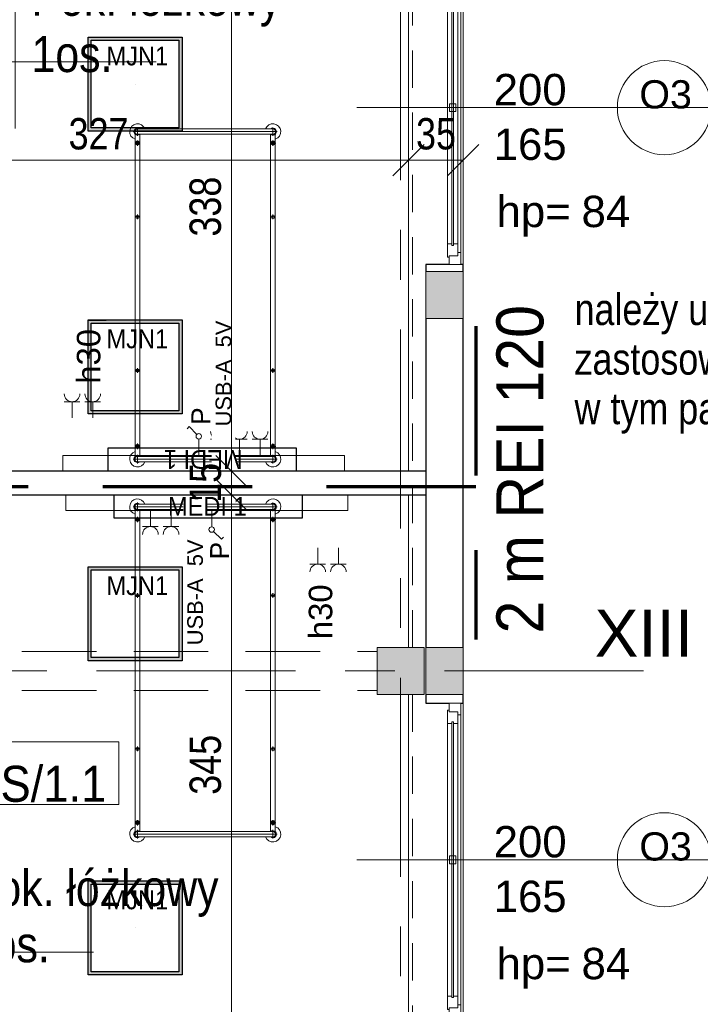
# Model space of a CAD drawing. Header units: centimetres. Extents: x -1631 to 21770, y -8842 to 3590.
# Tile 125 of 142: x 944 to 1379, y 676 to 1304. Entities that reach past the tile are written whole.
import ezdxf

# ---------------------------------------------------------------- set-up
doc = ezdxf.new("R2010")
doc.units = ezdxf.units.CM
for name, pattern in [('Długa kreska', [142.875, 95.25, -47.625]), ('Oś', [222.25, 127, -31.75, 31.75, -31.75]), ('Ponad', [39.688, 23.813, -15.875]), ('Ukryte', [71.438, 47.625, -23.813])]:
    doc.linetypes.add(name, pattern=pattern)
for name, color, linetype, lineweight in [('A-ANNO-DIMS', 211, 'Continuous', 13), ('A-ANNO-DIMS-100', 211, 'Continuous', 13), ('A-ANNO-NOTE', 131, 'Continuous', 9), ('A-AREA-IDEN', 2, 'Continuous', 13), ('A-DETL', 90, 'Continuous', 9), ('A-DETL-HDLN', 90, 'Ukryte', 9), ('A-FLOR-OVHD', 1, 'Ponad', 9), ('A-GLAZ', 151, 'Continuous', 13), ('A-GLAZ-IDEN', 152, 'Continuous', 13), ('A-WALL', 113, 'Continuous', 13), ('A-WALL-IDEN', 211, 'Continuous', 13), ('A-WALL-PATT', 111, 'Continuous', 13), ('G-ANNO-TEXT', 231, 'Continuous', 13), ('I-FURN', 30, 'Continuous', 9), ('Q-SPCQ', 91, 'Continuous', 9), ('S-COLS', 52, 'Continuous', 13), ('S-GRID', 1, 'Continuous', 13), ('S-GRID-IDEN', 1, 'Continuous', 13)]:
    doc.layers.add(name, color=color, linetype=linetype, lineweight=lineweight)
doc.layers.add('E_oprawy', color=12, linetype='Continuous')
doc.styles.add('Arial', font='arial.ttf', dxfattribs={"width": 0.9, "height": 18})
doc.styles.add('Arial Narrow_3', font='ARIALN.TTF', dxfattribs={"height": 20})
doc.styles.add('Arial Narrow_5', font='ARIALN.TTF', dxfattribs={"height": 20})
doc.styles.add('Arial_10', font='arial.ttf', dxfattribs={"height": 20})
doc.styles.add('Arial_11', font='arial.ttf', dxfattribs={"width": 0.85, "height": 23})
doc.styles.add('Arial_12', font='arial.ttf', dxfattribs={"width": 0.9, "height": 23})
doc.styles.add('Arial_13', font='arial.ttf', dxfattribs={"height": 0.2})
doc.styles.add('Arial_4', font='arial.ttf', dxfattribs={"height": 10})
doc.styles.add('Arial_5', font='arial.ttf', dxfattribs={"height": 12})
doc.styles.add('Arial_6', font='arial.ttf', dxfattribs={"height": 15})
doc.styles.add('Arial_7', font='arial.ttf', dxfattribs={"height": 30})
doc.styles.add('Arial_8', font='arial.ttf', dxfattribs={"height": 18})
doc.styles.add('Arial_9', font='arial.ttf', dxfattribs={"width": 0.9, "height": 30})
doc.dimstyles.new('Diagonal_1_100__0__wewnętrzne', dxfattribs={"dimscale": 30.48, "dimtxt": 20.468619, "dimasz": 0.656168, "dimexe": 0.164042, "dimexo": 0.0625, "dimgap": 0.032808, "dimtad": 1, "dimdec": 0, "dimdsep": 46, "dimtxsty": 'Arial Narrow_5', "dimblk1": 'OBLIQUE', "dimblk2": 'OBLIQUE', "dimsah": 1, "dimcen": 0.09, "dimazin": 0, "dimtfac": 1, "dimtdec": 4, "dimtix": 1, "dimtmove": 0, "dimatfit": 3, "dimfxl": 0, "dimtvp": 1, "dimtolj": 1, "dimtzin": 0, "dimarcsym": 0})
doc.dimstyles.new('Diagonal_1_100__0__wewnętrzne_2', dxfattribs={"dimscale": 30.48, "dimtxt": 20.468619, "dimasz": 0.656168, "dimexe": 0.164042, "dimexo": 0.0625, "dimgap": 0.032808, "dimtad": 1, "dimdec": 0, "dimdsep": 46, "dimtxsty": 'Arial Narrow_5', "dimblk1": 'OBLIQUE', "dimblk2": 'OBLIQUE', "dimsah": 1, "dimcen": 0.09, "dimazin": 0, "dimtfac": 1, "dimtdec": 4, "dimtix": 1, "dimtmove": 2, "dimatfit": 3, "dimfxl": 0, "dimtvp": 1, "dimtolj": 1, "dimtzin": 0, "dimarcsym": 0})

# ---------------------------------------------------------------- blocks, each defined once
blk = doc.blocks.new('M_Concrete-Square-Column - 300 x 300mm-1795931-6_piętro IV __13_80 m_ - stan projektowany')
at = {"layer": 'S-COLS', "lineweight": 9}
blk.add_hatch(color=254, dxfattribs=at).paths.add_polyline_path([(15, -15), (15, 15), (-15, 15), (-15, -15)], flags=0)
for p, q in [((15, 15), (-15, 15)), ((-15, 15), (-15, -15)), ((15, -15), (15, 15)), ((-15, -15), (15, -15))]:
    blk.add_line(p, q, dxfattribs=at)
blk = doc.blocks.new('łóżko 195x90 typ FAMED _102039_ - łóżko 195x90 typ FAMED _102039_-832813-6_piętro IV __13_80 m_ - stan projektowany')
at = {"layer": 'I-FURN'}
for p, q in [((-43.25, 102.02), (-43.25, 107.47)), ((43.25, 102.02), (43.25, 107.47)), ((-45.98, 104.75), (45.97, 104.75)), ((-44.75, 103.1), (-44.75, -102.61)), ((-43.25, 106.45), (43.25, 106.45)), ((-43.25, 103.05), (43.25, 103.05)), ((-41.75, -102.55), (-41.75, 103.1)), ((41.75, -102.61), (41.75, 103.05)), ((44.75, 103.1), (44.75, -102.61)), ((-45, 96.6), (-41.5, 96.6)), ((-43.25, 94.85), (-43.25, 98.35)), ((45, 96.6), (41.5, 96.6)), ((43.25, 94.85), (43.25, 98.35)), ((-44.75, 48.19), (-41.75, 48.19)), ((-43.25, 49.69), (-43.25, 46.69)), ((44.75, 48.19), (41.75, 48.19)), ((43.25, 49.69), (43.25, 46.69)), ((-44.75, -49.81), (-41.75, -49.81)), ((-43.25, -48.31), (-43.25, -51.31)), ((44.75, -49.81), (41.75, -49.81)), ((43.25, -48.31), (43.25, -51.31)), ((-45, -96.93), (-41.5, -96.93)), ((-43.25, -95.18), (-43.25, -98.68)), ((45, -96.93), (41.5, -96.93)), ((43.25, -95.18), (43.25, -98.68)), ((45.97, -104.25), (-45.98, -104.25)), ((-43.25, -101.53), (-43.25, -106.98)), ((-43.25, -102.55), (43.25, -102.55)), ((-43.25, -105.95), (43.25, -105.95)), ((43.25, -101.53), (43.25, -106.98))]:
    blk.add_line(p, q, dxfattribs=at)
for centre, radius in [((-43.25, 96.6), 1.25), ((-43.25, 96.6), 0.8), ((43.25, 96.6), 1.25), ((43.25, 96.6), 0.8), ((-43.25, 48.19), 1), ((43.25, 48.19), 1), ((-43.25, -49.81), 1), ((43.25, -49.81), 1), ((-43.25, -96.93), 1.25), ((-43.25, -96.93), 0.8), ((43.25, -96.93), 1.25), ((43.25, -96.93), 0.8)]:
    blk.add_circle(centre, radius, dxfattribs=at)
for centre, radius, start, end in [((-43.25, 104.75), 5, 19.87687, 252.5424), ((-43.25, 104.75), 2.23, 49.8221, 312.38874), ((43.25, 104.75), 5, 287.4576, 160.12313), ((43.25, 104.75), 2.23, 229.8221, 130.1779), ((-43.25, 104.75), 1.93, 62.02067, 297.97933), ((-43.25, 104.75), 1.7, 90, 270), ((43.25, 104.75), 1.93, 242.02067, 117.97933), ((43.25, 104.75), 1.7, 270, 90), ((-43.25, -104.25), 5, 107.4576, 340.12313), ((43.25, -104.25), 5, 199.87687, 72.5424), ((-43.25, -104.25), 2.23, 49.8221, 310.1779), ((-43.25, -104.25), 1.93, 62.02067, 297.97933), ((-43.25, -104.25), 1.7, 90, 270), ((43.25, -104.25), 2.23, 229.8221, 130.1779), ((43.25, -104.25), 1.93, 242.02067, 117.97933), ((43.25, -104.25), 1.7, 270, 90)]:
    blk.add_arc(centre, radius, start, end, dxfattribs=at)
blk = doc.blocks.new('łóżko 195x90 typ FAMED _102039_ - łóżko 195x90 typ FAMED _102039_-1233017-6_piętro IV __13_80 m_ - stan projektowany')
at = {"layer": 'I-FURN'}
for p, q in [((-43.25, 101.53), (-43.25, 106.98)), ((43.25, 101.53), (43.25, 106.98)), ((45.97, 104.25), (-45.98, 104.25)), ((-44.75, -103.1), (-44.75, 102.61)), ((-43.25, 105.95), (43.25, 105.95)), ((-43.25, 102.55), (43.25, 102.55)), ((-41.75, 102.55), (-41.75, -103.1)), ((41.75, 102.61), (41.75, -103.05)), ((44.75, -103.1), (44.75, 102.61)), ((-45, 96.93), (-41.5, 96.93)), ((-43.25, 95.18), (-43.25, 98.68)), ((45, 96.93), (41.5, 96.93)), ((43.25, 95.18), (43.25, 98.68)), ((-43.25, 48.31), (-43.25, 51.31)), ((43.25, 48.31), (43.25, 51.31)), ((-44.75, 49.81), (-41.75, 49.81)), ((44.75, 49.81), (41.75, 49.81)), ((-44.75, -48.19), (-41.75, -48.19)), ((-43.25, -49.69), (-43.25, -46.69)), ((44.75, -48.19), (41.75, -48.19)), ((43.25, -49.69), (43.25, -46.69)), ((-45, -96.6), (-41.5, -96.6)), ((-43.25, -94.85), (-43.25, -98.35)), ((45, -96.6), (41.5, -96.6)), ((43.25, -94.85), (43.25, -98.35)), ((-45.98, -104.75), (45.97, -104.75)), ((-43.25, -102.02), (-43.25, -107.47)), ((-43.25, -103.05), (43.25, -103.05)), ((-43.25, -106.45), (43.25, -106.45)), ((43.25, -102.02), (43.25, -107.47))]:
    blk.add_line(p, q, dxfattribs=at)
for centre, radius in [((-43.25, 96.93), 1.25), ((-43.25, 96.93), 0.8), ((43.25, 96.93), 1.25), ((43.25, 96.93), 0.8), ((-43.25, 49.81), 1), ((43.25, 49.81), 1), ((-43.25, -48.19), 1), ((43.25, -48.19), 1), ((-43.25, -96.6), 1.25), ((-43.25, -96.6), 0.8), ((43.25, -96.6), 1.25), ((43.25, -96.6), 0.8)]:
    blk.add_circle(centre, radius, dxfattribs=at)
for centre, radius, start, end in [((-43.25, 104.25), 5, 19.87687, 252.5424), ((43.25, 104.25), 5, 287.4576, 160.12313), ((-43.25, 104.25), 2.23, 49.8221, 310.1779), ((-43.25, 104.25), 1.93, 62.02067, 297.97933), ((-43.25, 104.25), 1.7, 90, 270), ((43.25, 104.25), 2.23, 229.8221, 130.1779), ((43.25, 104.25), 1.93, 242.02067, 117.97933), ((43.25, 104.25), 1.7, 270, 90), ((-43.25, -104.75), 5, 107.4576, 340.12313), ((43.25, -104.75), 5, 199.87687, 72.5424), ((-43.25, -104.75), 2.23, 47.61126, 310.1779), ((-43.25, -104.75), 1.93, 62.02067, 297.97933), ((-43.25, -104.75), 1.7, 90, 270), ((43.25, -104.75), 2.23, 229.8221, 130.1779), ((43.25, -104.75), 1.93, 242.02067, 117.97933), ((43.25, -104.75), 1.7, 270, 90)]:
    blk.add_arc(centre, radius, start, end, dxfattribs=at)
blk = doc.blocks.new('Panel Gazowo Oswietleniowy 1 - Type 1-2428027-6_piętro IV __13_80 m_ - stan projektowany')
at = {"layer": 'Q-SPCQ'}
for p, q in [((-76.5, 51.83), (-66.5, 51.83)), ((-71.5, 51.83), (-71.5, 41.5)), ((-63.33, 51.83), (-53.33, 51.83)), ((-58.33, 51.83), (-58.33, 41.5)), ((3.18, 35.93), (1.87, 34.62)), ((8.12, 30.98), (3.18, 35.93)), ((9.36, 17.5), (9.36, 28)), ((16.87, 27.83), (26.87, 27.83)), ((21.87, 27.83), (21.87, 17.5)), ((30.33, 27.83), (40.33, 27.83)), ((35.33, 27.83), (35.33, 17.5)), ((43.5, 27.83), (53.5, 27.83)), ((48.5, 27.83), (48.5, 17.5)), ((-77.5, 7.5), (-77.5, 17.5)), ((-77.5, 17.5), (102.5, 17.5)), ((102.5, 17.5), (102.5, 7.5))]:
    blk.add_line(p, q, dxfattribs=at)
blk.add_circle((9.36, 29.75), 1.75, dxfattribs=at)
for centre, end in [((-71.5, 56.83), 0), ((-58.33, 56.83), 0), ((21.87, 32.83), 360), ((35.33, 32.83), 360), ((48.5, 32.83), 360)]:
    blk.add_arc(centre, 5, 180, end, dxfattribs=at)
blk = doc.blocks.new('Okno - automatyczna etykieta - 200x165 _projektowane_-2617392-6_piętro IV __13_80 m_ - stan projektowany')
at = {"layer": 'A-GLAZ'}
for p, q in [((-92.5, 10.5), (-100, 10.5)), ((-100, 10.5), (-100, 3)), ((-100, 10.5), (100, 10.5)), ((-87, 8.5), (-94.5, 8.5)), ((-94.5, 8.5), (-94.5, 3)), ((-94.5, 3), (-94.5, 8.5)), ((-94.5, 8.5), (-92.5, 8.5)), ((-92.5, 8.5), (-92.5, 10.5)), ((92.5, 10.5), (-92.5, 10.5)), ((-87, 5.75), (-87, 8.5)), ((87, 8.5), (-87, 8.5)), ((2.5, 7.25), (-2.5, 7.25)), ((-2.5, 7.25), (-2.5, 3.25)), ((2.5, 3.25), (2.5, 7.25)), ((94.5, 8.5), (87, 8.5)), ((87, 8.5), (87, 5.75)), ((100, 10.5), (92.5, 10.5)), ((92.5, 10.5), (92.5, 8.5)), ((92.5, 8.5), (94.5, 8.5)), ((94.5, 3), (94.5, 8.5)), ((94.5, 8.5), (94.5, 3)), ((100, 3), (100, 10.5)), ((-100, 3), (-94.5, 3)), ((-94.5, 3), (-95.5, 3)), ((-95.5, 3), (-95.5, 2)), ((-95.5, 2), (-87, 2)), ((88, 5.75), (-88, 5.75)), ((-88, 5.75), (-88, 4.75)), ((-88, 4.75), (-88, 5.75)), ((-88, 5.75), (-87, 5.75)), ((-88, 4.75), (88, 4.75)), ((-87, 4.75), (-88, 4.75)), ((-87, 2), (-87, 4.75)), ((87, 2), (-87, 2)), ((-2.5, 3.25), (2.5, 3.25)), ((87, 5.75), (88, 5.75)), ((87, 4.75), (87, 2)), ((88, 4.75), (87, 4.75)), ((87, 2), (95.5, 2)), ((88, 4.75), (88, 5.75)), ((88, 5.75), (88, 4.75)), ((95.5, 3), (94.5, 3)), ((94.5, 3), (100, 3)), ((95.5, 2), (95.5, 3))]:
    blk.add_line(p, q, dxfattribs=at)
blk = doc.blocks.new('DIMBLOCK104-6_piętro IV __13_80 m_ - stan projektowany')
at = {"layer": 'A-ANNO-DIMS-100', "transparency": 16777216}
for p, q in [((1192.38, 1214.34), (1202.38, 1224.34)), ((1192.38, 1209.34), (1192.38, 1219.34)), ((1227.38, 1214.34), (1237.38, 1224.34)), ((1227.38, 1209.34), (1227.38, 1219.34)), ((1192.38, 1214.34), (1182.38, 1204.34)), ((1227.38, 1214.34), (1192.38, 1214.34)), ((1192.38, 1214.34), (1192.38, 1209.34)), ((1227.38, 1214.34), (1217.38, 1204.34)), ((1227.38, 1214.34), (1227.38, 1209.34))]:
    blk.add_line(p, q, dxfattribs=at)
at = {"layer": 'A-ANNO-DIMS-100', "color": 0, "transparency": 16777216, "insert": (1197.21, 1241.19), "char_height": 20, "width": 30.4105, "attachment_point": 1, "line_spacing_factor": 0.974696, "style": 'Arial Narrow_5'}
blk.add_mtext('35', dxfattribs=at)
blk = doc.blocks.new('_Oblique')
at = {"color": 0, "linetype": 'ByBlock', "lineweight": -2}
blk.add_line((-0.5, -0.5), (0.5, 0.5), dxfattribs=at)
blk = doc.blocks.new('DIMBLOCK105-6_piętro IV __13_80 m_ - stan projektowany')
at = {"layer": 'A-ANNO-DIMS-100', "transparency": 16777216}
for p, q in [((865.38, 1214.34), (875.38, 1224.34)), ((865.38, 1209.34), (865.38, 1219.34)), ((1192.38, 1214.34), (1202.38, 1224.34)), ((1192.38, 1209.34), (1192.38, 1219.34)), ((865.38, 1214.34), (855.38, 1204.34)), ((1192.38, 1214.34), (865.38, 1214.34)), ((865.38, 1214.34), (865.38, 1209.34)), ((1192.38, 1214.34), (1182.38, 1204.34)), ((1192.38, 1214.34), (1192.38, 1209.34))]:
    blk.add_line(p, q, dxfattribs=at)
at = {"layer": 'A-ANNO-DIMS-100', "color": 0, "transparency": 16777216, "insert": (975.42, 1241.19), "char_height": 20, "width": 45.6158, "attachment_point": 1, "line_spacing_factor": 0.974696, "style": 'Arial Narrow_5'}
blk.add_mtext('327', dxfattribs=at)
blk = doc.blocks.new('DIMBLOCK122-6_piętro IV __13_80 m_ - stan projektowany')
at = {"layer": 'A-ANNO-DIMS-100', "transparency": 16777216}
for p, q in [((1079.48, 1000.83), (1069.48, 1010.83)), ((1074.48, 1000.83), (1084.48, 1000.83)), ((1079.48, 1000.83), (1074.48, 1000.83)), ((1079.48, 655.83), (1079.48, 1000.83)), ((1079.48, 1000.83), (1089.48, 990.83)), ((1079.48, 655.83), (1069.48, 665.83)), ((1074.48, 655.83), (1084.48, 655.83)), ((1079.48, 655.83), (1074.48, 655.83)), ((1079.48, 655.83), (1089.48, 645.83))]:
    blk.add_line(p, q, dxfattribs=at)
at = {"layer": 'A-ANNO-DIMS-100', "color": 0, "transparency": 16777216, "insert": (1052.64, 809.32), "char_height": 20, "width": 45.6158, "attachment_point": 1, "rotation": 90, "line_spacing_factor": 0.974696, "style": 'Arial Narrow_5'}
blk.add_mtext('345', dxfattribs=at)
blk = doc.blocks.new('DIMBLOCK123-6_piętro IV __13_80 m_ - stan projektowany')
at = {"layer": 'A-ANNO-DIMS-100', "transparency": 16777216}
for p, q in [((1079.48, 1015.83), (1069.48, 1025.83)), ((1074.48, 1015.83), (1084.48, 1015.83)), ((1079.48, 1015.83), (1074.48, 1015.83)), ((1079.48, 1000.83), (1079.48, 1015.83)), ((1079.48, 1015.83), (1089.48, 1005.83)), ((1079.48, 1000.83), (1069.48, 1010.83)), ((1074.48, 1000.83), (1084.48, 1000.83)), ((1079.48, 1000.83), (1074.48, 1000.83)), ((1079.48, 1000.83), (1089.48, 990.83))]:
    blk.add_line(p, q, dxfattribs=at)
at = {"layer": 'A-ANNO-DIMS-100', "color": 0, "transparency": 16777216, "insert": (1052.64, 995.65), "char_height": 20, "width": 30.4105, "attachment_point": 1, "rotation": 90, "line_spacing_factor": 0.974696, "style": 'Arial Narrow_5'}
blk.add_mtext('15', dxfattribs=at)
blk = doc.blocks.new('DIMBLOCK124-6_piętro IV __13_80 m_ - stan projektowany')
at = {"layer": 'A-ANNO-DIMS-100', "transparency": 16777216}
for p, q in [((1079.48, 1353.33), (1069.48, 1363.33)), ((1074.48, 1353.33), (1084.48, 1353.33)), ((1079.48, 1353.33), (1074.48, 1353.33)), ((1079.48, 1015.83), (1079.48, 1353.33)), ((1079.48, 1353.33), (1089.48, 1343.33)), ((1079.48, 1015.83), (1069.48, 1025.83)), ((1074.48, 1015.83), (1084.48, 1015.83)), ((1079.48, 1015.83), (1074.48, 1015.83)), ((1079.48, 1015.83), (1089.48, 1005.83))]:
    blk.add_line(p, q, dxfattribs=at)
at = {"layer": 'A-ANNO-DIMS-100', "color": 0, "transparency": 16777216, "insert": (1052.64, 1165.57), "char_height": 20, "width": 45.6158, "attachment_point": 1, "rotation": 90, "line_spacing_factor": 0.974696, "style": 'Arial Narrow_5'}
blk.add_mtext('338', dxfattribs=at)
blk = doc.blocks.new('METKA_POMIESZCZENIA2 - Rozbudowana - bez ramki-2396678-6_piętro IV __13_80 m_ - stan projektowany')
at = {"layer": 'A-AREA-IDEN'}
for p, q in [((0, 0.425), (0, 0)), ((0.0976, 0), (-0.8, 0)), ((-0.8, 0), (0.9, 0)), ((0, 0), (0, -0.425))]:
    blk.add_line(p, q, dxfattribs=at)
blk = doc.blocks.new('ET sciana_AT7 - 10mm-2270614-6_piętro IV __13_80 m_ - stan projektowany')
at = {"layer": 'A-WALL-IDEN'}
for p, q in [((-0.4, 0.196875), (0.4, 0.196875)), ((-0.4, -0.203125), (-0.4, 0.196875)), ((0.4, 0.196875), (0.4, -0.203125)), ((-0.4, -0.203125), (0.4, -0.203125))]:
    blk.add_line(p, q, dxfattribs=at)
blk = doc.blocks.new('Okno_PG_typ 100 - metka _wys_parapetu-2491532-6_piętro IV __13_80 m_ - stan projektowany')
at = {"layer": 'A-GLAZ-IDEN'}
blk.add_line((0, -1.8946), (0, 0.3677), dxfattribs=at)
blk.add_circle((0, 0.0677), 0.3, dxfattribs=at)
at = {"layer": 'A-GLAZ-IDEN', "insert": (0.5622, -1.0037), "char_height": 0.2, "width": 0.4949, "attachment_point": 1, "rotation": 90, "line_spacing_factor": 0.936439, "style": 'Arial_13'}
blk.add_mtext('\\pxt6.35,12.7,19.05,25.4,31.75,38.1,44.45,50.8,57.15,63.5,69.85,76.2,82.55,88.9,95.25,101.6,107.95,114.3,120.65,127,133.35,139.7,146.05,152.4,158.75,165.1,171.45,177.8,184.15,190.5,196.85,203.2;{hp=}', dxfattribs=at)
blk = doc.blocks.new('MEDI_1')
at = {"layer": 'E_oprawy'}
blk.add_lwpolyline([(0, 0), (0, 15), (120, 15), (120, 0)], close=True, dxfattribs=at)
at = {"layer": 'E_oprawy', "color": 4, "style": 'Arial', "width": 0.9}
blk.add_text('MEDI 1', height=12, rotation=180, dxfattribs=at).set_placement((85.78, 13.45))
blk = doc.blocks.new('MJN1')
at = {"layer": 'E_oprawy', "linetype": 'ByBlock'}
h = blk.add_hatch(color=256, dxfattribs=at)
h.paths.add_polyline_path([(-30, -30), (-30, 30), (30, 30), (30, -30)])
h.paths.add_polyline_path([(-28, -28), (-28, 28), (28, 28), (28, -28)], flags=16)
for points in [[(-30, -30), (-30, 30), (30, 30), (30, -30)], [(-28, -28), (-28, 28), (28, 28), (28, -28)]]:
    blk.add_lwpolyline(points, close=True, dxfattribs=at)
blk.add_circle((0, 0), 0.0000001, dxfattribs=at)
at = {"layer": 'E_oprawy', "color": 4, "style": 'Arial', "width": 0.9}
blk.add_text('MJN1', height=12, dxfattribs=at).set_placement((-18.29, 11.9))

msp = doc.modelspace()

# ---------------------------------------------------------------- hatches: boundary and pattern name
at = {"layer": 'A-WALL-PATT'}
h = msp.add_hatch(color=9, dxfattribs=at)
h.paths.add_polyline_path([(1203.38, 393.33), (1227.38, 393.33), (1227.38, 423.33), (1203.38, 423.33), (1203.38, 419.08)], flags=0)
h.paths.add_polyline_path([(1203.38, 633.33), (1227.38, 633.33), (1227.38, 663.33), (1203.38, 663.33)], flags=0)
h.paths.add_polyline_path([(1227.38, 873.33), (1227.38, 903.33), (1203.38, 903.33), (1203.38, 873.33)], flags=0)
h.paths.add_polyline_path([(1203.38, 1113.33), (1227.38, 1113.33), (1227.38, 1143.33), (1203.38, 1143.33)], flags=0)
h.paths.add_polyline_path([(1227.38, 1353.33), (1227.38, 1383.33), (1203.38, 1383.33), (1203.38, 1353.33)], flags=0)
h.paths.add_polyline_path([(1227.38, 1593.33), (1227.38, 1623.33), (1203.38, 1623.33), (1203.38, 1593.33)], flags=0)
h.paths.add_polyline_path([(1227.38, 1833.33), (1227.38, 1863.33), (1203.38, 1863.33), (1203.38, 1833.33)], flags=0)
h.paths.add_polyline_path([(1227.38, 2073.33), (1227.38, 2103.33), (1203.38, 2103.33), (1203.38, 2073.33)], flags=0)
h.paths.add_polyline_path([(1203.38, 2313.33), (1227.38, 2313.33), (1227.38, 2343.33), (1203.38, 2343.33)], flags=0)
h.paths.add_polyline_path([(1227.38, 2553.33), (1227.38, 2583.33), (1203.38, 2583.33), (1203.38, 2553.33)], flags=0)
h.paths.add_polyline_path([(1227.38, 2793.33), (1227.38, 2824.33), (1203.38, 2824.33), (1203.38, 2793.33)], flags=0)

# ---------------------------------------------------------------- linework, layer by layer
at = {"layer": 'A-DETL', "linetype": 'Długa kreska', "lineweight": 70}
for p, q in [((1235.38, 1108.33), (1235.38, 908.33)), ((1235.38, 1005.83), (294.38, 1005.83))]:
    msp.add_line(p, q, dxfattribs=at)
at = {"layer": 'A-DETL-HDLN'}
msp.add_line((-1197.62, 875.83), (1172.38, 875.83), dxfattribs=at)
at = {"layer": 'A-FLOR-OVHD'}
for p, q in [((1194.88, 903.33), (1194.88, 1353.33)), ((1194.88, 873.33), (1194.88, 423.33))]:
    msp.add_line(p, q, dxfattribs=at)
at = {"layer": 'A-WALL', "lineweight": 9}
for p, q in [((1192.38, 1015.83), (1192.38, 1353.33)), ((1227.38, 1347.83), (1227.38, 1147.83)), ((1203.38, 1143.33), (1203.38, 1113.33)), ((1227.38, 1113.33), (1227.38, 1143.33)), ((1192.38, 903.33), (1192.38, 1000.83)), ((1203.38, 903.33), (1203.38, 873.33)), ((1227.38, 873.33), (1227.38, 903.33)), ((1192.38, 655.83), (1192.38, 873.33)), ((1227.38, 867.83), (1227.38, 667.83))]:
    msp.add_line(p, q, dxfattribs=at)
at = {"layer": 'A-WALL', "color": 7, "lineweight": 25}
for p, q in [((1218.38, 1147.83), (1203.38, 1147.83)), ((1203.38, 1147.83), (1203.38, 1143.33)), ((1227.38, 1147.83), (1225.88, 1147.83)), ((1227.38, 1143.33), (1227.38, 1147.83)), ((1203.38, 1113.33), (1203.38, 903.33)), ((1227.38, 903.33), (1227.38, 1113.33)), ((1203.38, 1015.83), (865.38, 1015.83)), ((865.38, 1000.83), (1203.38, 1000.83)), ((1203.38, 873.33), (1203.38, 867.83)), ((1203.38, 867.83), (1218.38, 867.83)), ((1225.88, 867.83), (1227.38, 867.83)), ((1227.38, 867.83), (1227.38, 873.33))]:
    msp.add_line(p, q, dxfattribs=at)
at = {"layer": 'A-WALL'}
for p, q in [((1227.38, 1143.33), (1203.38, 1143.33)), ((1203.38, 1113.33), (1227.38, 1113.33)), ((1227.38, 903.33), (1203.38, 903.33)), ((1203.38, 873.33), (1227.38, 873.33))]:
    msp.add_line(p, q, dxfattribs=at)
at = {"layer": 'S-GRID', "linetype": 'Oś'}
msp.add_line((1187.38, 2884.27), (1187.38, 27.13), dxfattribs=at)

# ---------------------------------------------------------------- block references
at = {"layer": 'A-AREA-IDEN', "xscale": 99.99999999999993, "yscale": 99.99999999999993, "zscale": 99.99999999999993}
for p in [(941.33, 1276.99), (901.33, 708.83)]:
    msp.add_blockref('METKA_POMIESZCZENIA2 - Rozbudowana - bez ramki-2396678-6_piętro IV __13_80 m_ - stan projektowany', p, dxfattribs=at)
at = {"layer": 'A-GLAZ', "rotation": 269.9999999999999}
for p in [(1215.38, 1247.83), (1215.38, 767.83)]:
    msp.add_blockref('Okno - automatyczna etykieta - 200x165 _projektowane_-2617392-6_piętro IV __13_80 m_ - stan projektowany', p, dxfattribs=at)
at = {"layer": 'A-GLAZ-IDEN', "xscale": 99.99999999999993, "yscale": 99.99999999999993, "zscale": 99.99999999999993, "rotation": 270.0000000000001}
for p in [(1348.94, 1247.83), (1348.94, 767.83)]:
    msp.add_blockref('Okno_PG_typ 100 - metka _wys_parapetu-2491532-6_piętro IV __13_80 m_ - stan projektowany', p, dxfattribs=at)
at = {"layer": 'A-WALL-IDEN', "xscale": 99.99999999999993, "yscale": 99.99999999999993, "zscale": 99.99999999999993}
msp.add_blockref('ET sciana_AT7 - 10mm-2270614-6_piętro IV __13_80 m_ - stan projektowany', (967.51, 823.31), dxfattribs=at)
at = {"layer": 'E_oprawy'}
for p in [(1017.88, 1262.89), (1017.88, 724.32)]:
    msp.add_blockref('MJN1', p, dxfattribs=at)
at = {"layer": 'I-FURN', "rotation": 180}
for name, p in [('łóżko 195x90 typ FAMED _102039_ - łóżko 195x90 typ FAMED _102039_-832813-6_piętro IV __13_80 m_ - stan projektowany', (1062.63, 1128.27)), ('łóżko 195x90 typ FAMED _102039_ - łóżko 195x90 typ FAMED _102039_-1233017-6_piętro IV __13_80 m_ - stan projektowany', (1062.63, 888.38))]:
    msp.add_blockref(name, p, dxfattribs=at)
at = {"layer": 'Q-SPCQ'}
msp.add_blockref('Panel Gazowo Oswietleniowy 1 - Type 1-2428027-6_piętro IV __13_80 m_ - stan projektowany', (1049.13, 1008.33), dxfattribs=at)
at = {"layer": 'Q-SPCQ', "rotation": 180}
msp.add_blockref('Panel Gazowo Oswietleniowy 1 - Type 1-2428027-6_piętro IV __13_80 m_ - stan projektowany', (1076.13, 1008.33), dxfattribs=at)
at = {"layer": 'S-COLS', "lineweight": 9}
msp.add_blockref('M_Concrete-Square-Column - 300 x 300mm-1795931-6_piętro IV __13_80 m_ - stan projektowany', (1187.38, 888.33), dxfattribs=at)

# ---------------------------------------------------------------- texts
at = {"layer": 'A-AREA-IDEN', "char_height": 23, "width": 156.91, "attachment_point": 7, "line_spacing_factor": 0.936439, "style": 'Arial_11'}
for insert in [(951.76, 1270.21), (911.76, 702.05)]:
    msp.add_mtext('\\pt84.99995,169.9999,255.00008,340.00003,424.99998,509.99993,595.00011,680.00006,765.00001,849.99996,934.99991,1020.00009,1105.00004,1189.99999,1274.99994,1359.99989,1445.00007,1530.00002,1614.99997,1699.99992,1785.0001,1870.00005,1955,2039.99995,2124.9999,2210.00008,2295.00003,2379.99998,2464.99993,2550.00011,2635.00006,2720.00001;Pok. łóżkowy\\P1os.', dxfattribs=dict(at, insert=insert))
at = {"layer": 'A-GLAZ-IDEN', "line_spacing_factor": 0.936439}
for s, insert, char_height, width, attachment_point, style in [('\\pxqc,t6.35,12.7,19.05,25.4,31.75,38.1,44.45,50.8,57.15,63.5,69.85,76.2,82.55,88.9,95.25,101.6,107.95,114.3,120.65,127,133.35,139.7,146.05,152.4,158.75,165.1,171.45,177.8,184.15,190.5,196.85,203.2;{200}', (1270.05, 1259.22), 20, 48.3, 5, 'Arial_10'), ('\\pxqc,t7.05556,14.11111,21.16667,28.22222,35.27778,42.33333,49.38889,56.44444,63.5,70.55556,77.61111,84.66667,91.72222,98.77778,105.83333,112.88889,119.94444,127,134.05556,141.11111,148.16667,155.22222,162.27778,169.33333,176.38889,183.44444,190.5,197.55556,204.61111,211.66667,218.72222,225.77778;{O3}', (1356.52, 1256.21), 18, 33.7, 5, 'Arial_8'), ('\\pxqc,t6.35,12.7,19.05,25.4,31.75,38.1,44.45,50.8,57.15,63.5,69.85,76.2,82.55,88.9,95.25,101.6,107.95,114.3,120.65,127,133.35,139.7,146.05,152.4,158.75,165.1,171.45,177.8,184.15,190.5,196.85,203.2;{165}', (1270.05, 1224.34), 20, 48.3, 5, 'Arial_10'), ('\\pxt6.35,12.7,19.05,25.4,31.75,38.1,44.45,50.8,57.15,63.5,69.85,76.2,82.55,88.9,95.25,101.6,107.95,114.3,120.65,127,133.35,139.7,146.05,152.4,158.75,165.1,171.45,177.8,184.15,190.5,196.85,203.2;{84}', (1302.84, 1191.6), 20, 32.4, 1, 'Arial_10'), ('\\pxqc,t6.35,12.7,19.05,25.4,31.75,38.1,44.45,50.8,57.15,63.5,69.85,76.2,82.55,88.9,95.25,101.6,107.95,114.3,120.65,127,133.35,139.7,146.05,152.4,158.75,165.1,171.45,177.8,184.15,190.5,196.85,203.2;{200}', (1270.05, 779.22), 20, 48.3, 5, 'Arial_10'), ('\\pxqc,t7.05556,14.11111,21.16667,28.22222,35.27778,42.33333,49.38889,56.44444,63.5,70.55556,77.61111,84.66667,91.72222,98.77778,105.83333,112.88889,119.94444,127,134.05556,141.11111,148.16667,155.22222,162.27778,169.33333,176.38889,183.44444,190.5,197.55556,204.61111,211.66667,218.72222,225.77778;{O3}', (1356.52, 776.21), 18, 33.7, 5, 'Arial_8'), ('\\pxqc,t6.35,12.7,19.05,25.4,31.75,38.1,44.45,50.8,57.15,63.5,69.85,76.2,82.55,88.9,95.25,101.6,107.95,114.3,120.65,127,133.35,139.7,146.05,152.4,158.75,165.1,171.45,177.8,184.15,190.5,196.85,203.2;{165}', (1270.05, 744.34), 20, 48.3, 5, 'Arial_10'), ('\\pxt6.35,12.7,19.05,25.4,31.75,38.1,44.45,50.8,57.15,63.5,69.85,76.2,82.55,88.9,95.25,101.6,107.95,114.3,120.65,127,133.35,139.7,146.05,152.4,158.75,165.1,171.45,177.8,184.15,190.5,196.85,203.2;{84}', (1302.84, 711.6), 20, 32.4, 1, 'Arial_10')]:
    msp.add_mtext(s, dxfattribs=dict(at, insert=insert, char_height=char_height, width=width, attachment_point=attachment_point, style=style))
at = {"layer": 'A-WALL-IDEN', "insert": (965.7, 816.15), "char_height": 23, "width": 67.32, "attachment_point": 5, "line_spacing_factor": 0.936439, "style": 'Arial_12'}
msp.add_mtext('\\pxqc,t4.96957,9.93913,14.9087,19.87826,24.84783,29.81739,34.78696,39.75652,44.72609,49.69565,54.66522,59.63478,64.60435,69.57391,74.54348,79.51304,84.48261,89.45217,94.42174,99.3913,104.36087,109.33043,114.3,119.26957,124.23913,129.2087,134.17826,139.14783,144.11739,149.08696,154.05652,159.02609;{S/1.1}', dxfattribs=at)
at = {"layer": 'G-ANNO-TEXT', "color": 1, "insert": (1298.4, 1129.1), "char_height": 20, "width": 326.8, "attachment_point": 1, "line_spacing_factor": 0.949189, "style": 'Arial Narrow_3', "bg_fill": 3, "box_fill_scale": 1.25, "bg_fill_color": 256, "bg_fill_true_color": 13158600, "bg_fill_transparency": 0}
msp.add_mtext('\\pt127,254,381,508,635,762,889,1016,1143,1270,1397,1524,1651,1778,1905,2032,2159,2286,2413,2540,2667,2794,2921,3048,3175,3302,3429,3556,3683,3810,3937,4064;należy uwzględnić zastosowanie wełny mineralnej w tym pasie na elewacji', dxfattribs=at)
at = {"layer": 'G-ANNO-TEXT', "color": 1, "insert": (1248.5, 912.23), "char_height": 30, "width": 405.99, "attachment_point": 1, "rotation": 90, "line_spacing_factor": 0.936439, "style": 'Arial_9'}
msp.add_mtext('\\pxt3.81,7.62,11.43,15.24,19.05,22.86,26.67,30.48,34.29,38.1,41.91,45.72,49.53,53.34,57.15,60.96,64.77,68.58,72.39,76.2,80.01,83.82,87.63,91.44,95.25,99.06,102.87,106.68,110.49,114.3,118.11,121.92;{2 m REI 120 ^I}', dxfattribs=at)
at = {"layer": 'S-GRID-IDEN', "insert": (1342.64, 912.39), "char_height": 30, "width": 63.5, "attachment_point": 5, "line_spacing_factor": 0.936439, "style": 'Arial_7'}
msp.add_mtext('\\pxqc,t4.23333,8.46667,12.7,16.93333,21.16667,25.4,29.63333,33.86667,38.1,42.33333,46.56667,50.8,55.03333,59.26667,63.5,67.73333,71.96667,76.2,80.43333,84.66667,88.9,93.13333,97.36667,101.6,105.83333,110.06667,114.3,118.53333,122.76667,127,131.23333,135.46667;{XIII}', dxfattribs=at)

# ---------------------------------------------------------------- dimensions: what is measured, and where the dimension line sits
at = {"layer": 'A-ANNO-DIMS'}
dim = msp.add_linear_dim(base=(865.38, 1214.34), p1=(1192.38, 1209.34), p2=(865.38, 1209.34), dimstyle='Diagonal_1_100__0__wewnętrzne_2', override={"dimpost": '<>', "dimfxl": 327}, dxfattribs=at)
dim.commit()
dim.dimension.update_dxf_attribs({"geometry": 'DIMBLOCK105-6_piętro IV __13_80 m_ - stan projektowany', "text_midpoint": (998.23, 1227.86), "dimtype": 160, "text_rotation": 360})
dim = msp.add_linear_dim(base=(1192.38, 1214.34), p1=(1227.38, 1209.34), p2=(1192.38, 1209.34), dimstyle='Diagonal_1_100__0__wewnętrzne', override={"dimpost": '<>', "dimfxl": 35}, dxfattribs=at)
dim.commit()
dim.dimension.update_dxf_attribs({"geometry": 'DIMBLOCK104-6_piętro IV __13_80 m_ - stan projektowany', "text_midpoint": (1209.88, 1225.56)})

# ---------------------------------------------------------------- next in the draw order: texts
at = {"layer": 'A-ANNO-NOTE', "lineweight": 13, "rotation": 90, "line_spacing_factor": 0.936439, "bg_fill": 3, "box_fill_scale": 1.25, "bg_fill_color": 256, "bg_fill_true_color": 13158600, "bg_fill_transparency": 0}
for s, insert, char_height, width, attachment_point, style in [('\\pxqc,t12.7,25.4,38.1,50.8,63.5,76.2,88.9,101.6,114.3,127,139.7,152.4,165.1,177.8,190.5,203.2,215.9,228.6,241.3,254,266.7,279.4,292.1,304.8,317.5,330.2,342.9,355.6,368.3,381,393.7,406.4;{USB-A  5V}', (1074.32, 1078.16), 10, 113.1, 5, 'Arial_4'), ('\\pxt8.46667,16.93333,25.4,33.86667,42.33333,50.8,59.26667,67.73333,76.2,84.66667,93.13333,101.6,110.06667,118.53333,127,135.46667,143.93333,152.4,160.86667,169.33333,177.8,186.26667,194.73333,203.2,211.66667,220.13333,228.6,237.06667,245.53333,254,262.46667,270.93333;{h30}', (980.67, 1071.64), 15, 36.764, 1, 'Arial_6'), ('\\pxqc,t12.7,25.4,38.1,50.8,63.5,76.2,88.9,101.6,114.3,127,139.7,152.4,165.1,177.8,190.5,203.2,215.9,228.6,241.3,254,266.7,279.4,292.1,304.8,317.5,330.2,342.9,355.6,368.3,381,393.7,406.4;{USB-A  5V}', (1056.22, 938.49), 10, 113.1, 5, 'Arial_4'), ('\\pxt8.46667,16.93333,25.4,33.86667,42.33333,50.8,59.26667,67.73333,76.2,84.66667,93.13333,101.6,110.06667,118.53333,127,135.46667,143.93333,152.4,160.86667,169.33333,177.8,186.26667,194.73333,203.2,211.66667,220.13333,228.6,237.06667,245.53333,254,262.46667,270.93333;{h30}', (1128.72, 908.61), 15, 36.764, 1, 'Arial_6')]:
    msp.add_mtext(s, dxfattribs=dict(at, insert=insert, char_height=char_height, width=width, attachment_point=attachment_point, style=style))

# ---------------------------------------------------------------- next in the draw order: linework, layer by layer
at = {"layer": 'A-DETL-HDLN'}
msp.add_line((-1197.62, 900.83), (1172.38, 900.83), dxfattribs=at)
at = {"layer": 'S-GRID', "linetype": 'Oś'}
msp.add_line((1342.46, 888.33), (-1368.76, 888.33), dxfattribs=at)

# ---------------------------------------------------------------- next in the draw order: block references
at = {"layer": 'E_oprawy'}
for name, p in [('MJN1', (1017.88, 1082.37)), ('MEDI_1', (1000.75, 1015.83)), ('MJN1', (1017.88, 924.84))]:
    msp.add_blockref(name, p, dxfattribs=at)
at = {"layer": 'E_oprawy', "rotation": 180}
msp.add_blockref('MEDI_1', (1124.58, 1000.83), dxfattribs=at)

# ---------------------------------------------------------------- next in the draw order: texts
at = {"layer": 'A-ANNO-NOTE', "lineweight": 13, "char_height": 12, "width": 12.019, "attachment_point": 5, "rotation": 90, "line_spacing_factor": 0.936439, "style": 'Arial_5'}
for insert in [(1059.82, 1050.95), (1071.78, 965.1)]:
    msp.add_mtext('\\pxqc,t10.58333,21.16667,31.75,42.33333,52.91667,63.5,74.08333,84.66667,95.25,105.83333,116.41667,127,137.58333,148.16667,158.75,169.33333,179.91667,190.5,201.08333,211.66667,222.25,232.83333,243.41667,254,264.58333,275.16667,285.75,296.33333,306.91667,317.5,328.08333,338.66667;{P}', dxfattribs=dict(at, insert=insert))

# ---------------------------------------------------------------- next in the draw order: dimensions: what is measured, and where the dimension line sits
at = {"layer": 'A-ANNO-DIMS'}
for base, p1, p2, override, picture, middle in [((1079.48404441, 1353.32555458), (1074.48404441, 1015.82555458), (1074.48404441, 1353.32555458), {"dimpost": '<>', "dimfxl": 337.5}, 'DIMBLOCK124-6_piętro IV __13_80 m_ - stan projektowany', (1068.2725846, 1184.57555458)), ((1079.48, 1015.83), (1074.48, 1000.83), (1074.48, 1015.83), {"dimpost": '<>', "dimfxl": 15}, 'DIMBLOCK123-6_piętro IV __13_80 m_ - stan projektowany', (1068.27, 1008.33)), ((1079.48, 1000.83), (1074.48, 655.83), (1074.48, 1000.83), {"dimpost": '<>', "dimfxl": 345}, 'DIMBLOCK122-6_piętro IV __13_80 m_ - stan projektowany', (1068.27, 828.33))]:
    dim = msp.add_linear_dim(base=base, p1=p1, p2=p2, angle=90, dimstyle='Diagonal_1_100__0__wewnętrzne', override=override, dxfattribs=at)
    dim.commit()
    dim.dimension.update_dxf_attribs({"geometry": picture, "text_midpoint": middle})

doc.saveas('drawing.dxf')
